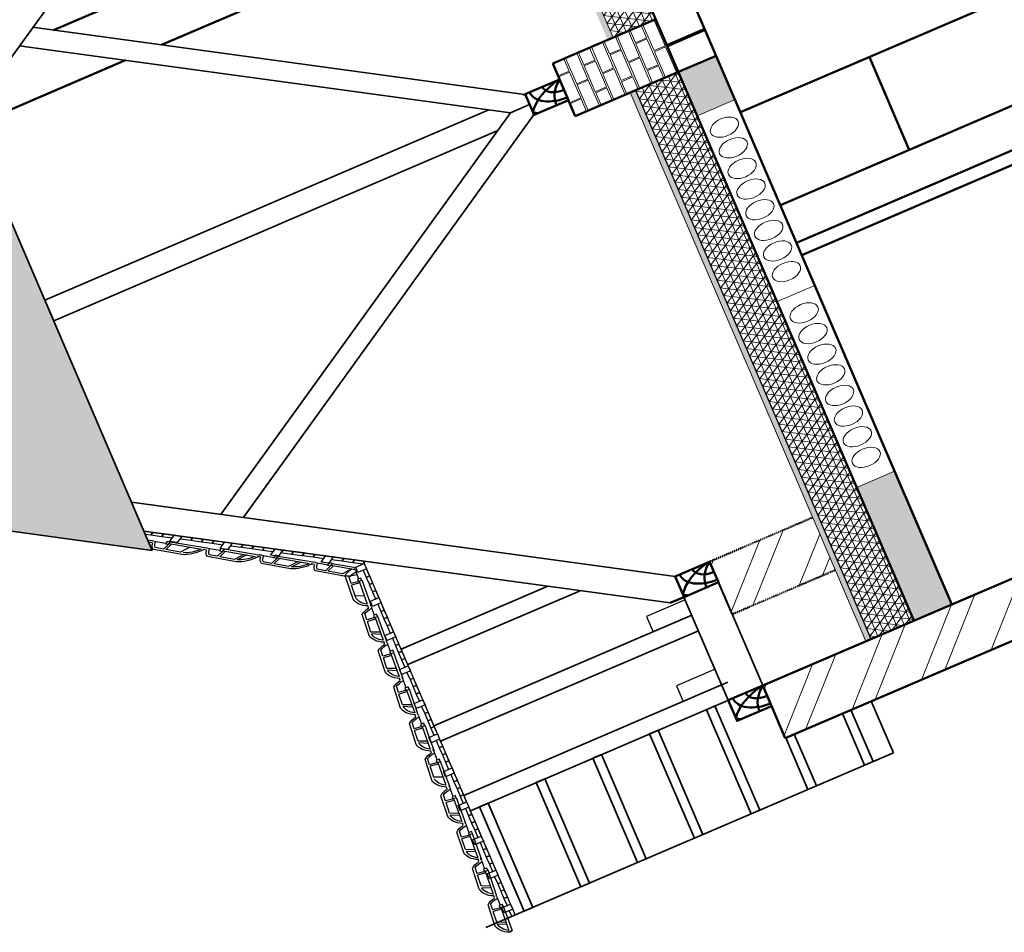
# Model space of a CAD drawing. Header units: millimetres. Extents: x -2096172177 to 2055029645, y -728784453 to 1899906214.
# Tile 4 of 109: x -228523425 to -225862570, y -698180854 to -695713261. Entities that reach past the tile are written whole.
import ezdxf

# ---------------------------------------------------------------- set-up
doc = ezdxf.new("R2010")
doc.units = ezdxf.units.MM
doc.linetypes.add('ACAD_ISO03W100', pattern=[30, 12, -18])
doc.linetypes.add('DASHDOT_axis', pattern=[24, 20, -1.5, 1, -1.5])
for name, color, linetype, lineweight in [('Кирпич', 10, 'Continuous', 20), ('Кобылки', 4, 'Continuous', 30), ('линии', 3, 'Continuous', 20), ('Наружные стены', 1, 'Continuous', 50), ('стропила', 5, 'Continuous', 35), ('Уровни пола', 240, 'Continuous', 50), ('черепица', 20, 'Continuous', 30), ('Штриховки', 212, 'Continuous', 25), ('эркер разрез', 240, 'Continuous', 35)]:
    doc.layers.add(name, color=color, linetype=linetype, lineweight=lineweight)

# ---------------------------------------------------------------- blocks, each defined once
blk = doc.blocks.new('Фасад (на основе 1 эт)')
at = {"layer": 'Наружные стены', "lineweight": 20}
h = blk.add_hatch(dxfattribs=at)
h.set_pattern_fill('AR-SAND', color=5, scale=0.5)
h.set_pattern_definition([(37.5, (1738189.194, 858432.59), (-0.8000156, 24.470662), [0, -19.304, 0, -21.59, 0, -20.6375]), (7.5, (1738189.194, 858432.59), (22.476164, 35.841255), [0, -10.414, 0, -17.399, 0, -6.6675]), (327.5, (1738173.573, 858432.59), (39.5496185, 0.0718592), [0, -6.35, 0, -22.86, 0, -29.845]), (317.5, (1738173.573, 858432.59), (38.177823, 11.146466), [0, -3.175, 0, -14.986, 0, -17.145])])
h.paths.add_polyline_path([(1812257.054, 959265.777), (1812257.054, 959235.777), (1817574.554, 959235.777), (1817574.554, 959265.777)])
h.paths.add_polyline_path([(1807629.554, 959265.777), (1807629.554, 959235.777), (1811747.047, 959235.777), (1811747.047, 959265.777)])
at = {"layer": 'Уровни пола', "lineweight": 20}
h = blk.add_hatch(dxfattribs=at)
h.set_pattern_fill('NET3', color=3, scale=20)
h.set_pattern_definition([(0, (1738789.194, 858432.59), (0, 63.5), []), (60, (1738789.194, 858432.59), (-54.992613, 31.75), []), (120, (1738789.194, 858432.59), (-54.992613, -31.75), [])])
h.paths.add_polyline_path([(1817574.554, 959235.777), (1812257.054, 959235.777), (1812257.054, 958985.777), (1817574.554, 958985.777)])
h.paths.add_polyline_path([(1811747.047, 959235.777), (1807629.554, 959235.777), (1807629.554, 958985.777), (1811747.044, 958985.777), (1811747.044, 959060.778), (1811747.044, 959145.778), (1811747.047, 959145.778)])
at = {"layer": 'Штриховки'}
h = blk.add_hatch(dxfattribs=at)
h.set_pattern_fill('TILE3', color=256, scale=4, pattern_type=2)
h.set_pattern_definition([(331.6993, (1306856.644, 685659.73), (400.00005757, -199.99943377), [29.5296, -2923.4334]), (323.9727, (1306876.644, 685668.73), (1400.0000374, -999.99716957), [27.203, -2693.0886]), (84.8572, (1306721.6435, 685619.7295), (1600.011055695, 17800.0000799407), [196.7922, -19884.0456]), (46.8476, (1306745.6435, 685629.7295), (2800.00097714, 2999.99994522), [21.9318, -4364.4114]), (90, (1306739.64, 685615.73), (-200, 1e-14), [4, -196]), (59.0362, (1306739.644, 685619.73), (200.0003757, 400.0001299), [11.662, -1154.529]), (63.4349, (1306721.64, 685619.73), (0.00026, 199.999913), [15.6524, -431.5614]), (49.899, (1306728.6435, 685633.7295), (1000.00343812, 1200.00001941), [24.8394, -4943.0642]), (0, (1306721.64, 685619.73), (0, 200), [18, -182]), (16.2602, (1306786.6435, 685659.7295), (3400.00008218, 999.9997206), [25, -4974.9998]), (20.556, (1306766.644, 685668.73), (999.9999944, 399.9990588), [34.176, -1674.6242]), (7.4314, (1306798.6435, 685680.7295), (2999.99995095, 399.9995566), [23.1948, -4615.7704]), (36.0273, (1306744.644, 685652.73), (799.99998864, 599.9985412), [27.203, -2693.0886]), (28.3007, (1306760.644, 685645.73), (2199.9998857, 1199.99727138), [29.5296, -2923.4334]), (352.5686, (1306821.6435, 685683.7295), (1599.99993232, -199.99977732), [23.1948, -4615.7704]), (339.444, (1306844.644, 685680.73), (599.9999651, -199.9994856), [34.176, -1674.6242]), (343.7398, (1306832.6435, 685666.7295), (1400.00003287, -399.99988495), [25, -4974.9998]), (0, (1306810.64, 685666.73), (0, 200), [22, -178]), (275.1429, (1306904.0035, 685815.7295), (200.00529586, -2200.0000152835), [196.7922, -19884.0486]), (0, (1306903.64, 685619.73), (0, 200), [18, -182]), (310.101, (1306898.6435, 685652.7295), (2200.00711284, -2600.00006477), [24.8394, -4943.0642]), (296.5651, (1306914.64, 685633.73), (200.000172, -200.0001), [15.6524, -431.5614]), (300.9638, (1306897.644, 685629.73), (400.0007025, -599.9999475), [11.662, -1154.529]), (90, (1306903.64, 685615.73), (-200, 1e-14), [4, -196]), (313.1524, (1306882.6435, 685645.7295), (200.00011609, -200.00007178), [21.9318, -4364.4114])])
h.paths.add_polyline_path([(1811996.946, 964909.975), (1809667.088, 962580.117), (1814326.804, 962580.117)])
at = {"layer": 'Штриховки', "lineweight": 20}
h = blk.add_hatch(dxfattribs=at)
h.set_pattern_fill('ANSI32', color=5)
h.set_pattern_definition([(45, (1306721.64, 685615.73), (-336.7596, 336.7596), []), (45, (1306946.15, 685615.73), (-336.7596, 336.7596), [])])
h.paths.add_polyline_path([(1804374.554, 955840.777), (1803864.554, 955840.777), (1803864.554, 952765.777), (1804374.554, 952765.777), (1804374.554, 952765.777)])
h.paths.add_polyline_path([(1807629.554, 959865.777), (1807429.554, 959865.777), (1807290.03, 959865.777), (1807119.554, 959695.433), (1807119.554, 952765.777), (1807629.554, 952765.777), (1807629.554, 952765.777)])
h.paths.add_polyline_path([(1818084.554, 956675.777), (1817574.554, 956675.777), (1817574.554, 955235.777), (1818084.554, 955235.777)])
h.paths.add_polyline_path([(1816884.554, 959865.777), (1816374.554, 959865.777), (1816374.554, 959265.777), (1816884.554, 959265.777)])
h = blk.add_hatch(dxfattribs=at)
h.set_pattern_fill('ANSI32', color=5)
h.set_pattern_definition([(45, (1747606.9, 861959.47), (-336.7596, 336.7596), []), (45, (1747831.4, 861959.47), (-336.7596, 336.7596), [])])
h.paths.add_polyline_path([(1818084.554, 959865.777), (1817574.554, 959865.777), (1817574.554, 958385.777), (1817694.554, 958385.777), (1817694.554, 958165.777), (1817963.897, 958165.777), (1817963.897, 958240.777), (1818084.554, 958240.777)])
at = {"layer": 'Штриховки', "lineweight": 20, "ltscale": 10}
h = blk.add_hatch(dxfattribs=at)
h.set_pattern_fill('ANSI36', color=5)
h.set_pattern_definition([(45, (1734763.6935, 861582.5904), (1.68379802, 6.17392608), [7.9375, -1.5875, 0, -1.5875])])
h.paths.add_polyline_path([(1812257.054, 958985.777), (1812257.054, 958765.777), (1812682.554, 958765.777), (1812682.554, 958985.777)])
h = blk.add_hatch(dxfattribs=at)
h.set_pattern_fill('ANSI36', color=5)
h.set_pattern_definition([(45, (1738789.1935, 861582.5904), (1.68379802, 6.17392608), [7.9375, -1.5875, 0, -1.5875])])
h.paths.add_polyline_path([(1816282.554, 958985.777), (1816282.554, 958765.777), (1817574.554, 958765.777), (1817574.554, 958985.777)])
at = {"linetype": 'DASHDOT_axis', "lineweight": 15}
blk.add_line((1817574.554, 959217.203), (1817574.554, 950217.203), dxfattribs=at)
at = {"layer": 'Кирпич'}
for points in [[(1811747.054, 959585.777), (1811867.054, 959585.777), (1811867.054, 959520.777), (1811747.054, 959520.777)], [(1811877.054, 959585.777), (1812127.054, 959585.777), (1812127.054, 959520.777), (1811877.054, 959520.777)], [(1812137.054, 959585.778), (1812257.054, 959585.778), (1812257.054, 959520.778), (1812137.054, 959520.778)], [(1811747.054, 959510.779), (1811997.054, 959510.779), (1811997.054, 959445.779), (1811747.054, 959445.779)], [(1812007.054, 959510.777), (1812257.054, 959510.777), (1812257.054, 959445.777), (1812007.054, 959445.777)], [(1811747.051, 959435.777), (1811867.051, 959435.777), (1811867.051, 959370.777), (1811747.051, 959370.777)], [(1811877.051, 959435.777), (1812127.051, 959435.777), (1812127.051, 959370.777), (1811877.051, 959370.777)], [(1812137.051, 959435.778), (1812257.051, 959435.778), (1812257.051, 959370.778), (1812137.051, 959370.778)], [(1811747.051, 959360.779), (1811997.051, 959360.779), (1811997.051, 959295.779), (1811747.051, 959295.779)], [(1812007.051, 959360.777), (1812257.051, 959360.777), (1812257.051, 959295.777), (1812007.051, 959295.777)], [(1811747.047, 959285.777), (1811867.047, 959285.777), (1811867.047, 959220.777), (1811747.047, 959220.777)], [(1811877.047, 959285.777), (1812127.047, 959285.777), (1812127.047, 959220.777), (1811877.047, 959220.777)], [(1812137.047, 959285.778), (1812257.047, 959285.778), (1812257.047, 959220.778), (1812137.047, 959220.778)], [(1811747.047, 959210.778), (1811997.047, 959210.778), (1811997.047, 959145.778), (1811747.047, 959145.778)], [(1812007.047, 959210.777), (1812257.047, 959210.777), (1812257.047, 959145.777), (1812007.047, 959145.777)], [(1811747.044, 959135.776), (1811867.044, 959135.776), (1811867.044, 959070.776), (1811747.044, 959070.776)], [(1811877.044, 959135.776), (1812127.044, 959135.776), (1812127.044, 959070.776), (1811877.044, 959070.776)], [(1812137.044, 959135.777), (1812257.044, 959135.777), (1812257.044, 959070.777), (1812137.044, 959070.777)], [(1811747.044, 959060.778), (1811997.044, 959060.778), (1811997.044, 958995.778), (1811747.044, 958995.778)], [(1812007.044, 959060.776), (1812257.044, 959060.776), (1812257.044, 958995.776), (1812007.044, 958995.776)]]:
    blk.add_lwpolyline(points, close=True, dxfattribs=at)
at = {"layer": 'Кобылки'}
for points in [[(1816600.946, 960290.459), (1816750.946, 960290.459), (1816750.946, 960065.777), (1816600.946, 960065.777)], [(1817274.554, 960290.459), (1817424.554, 960290.459), (1817424.554, 960065.777), (1817274.554, 960065.777)]]:
    blk.add_lwpolyline(points, close=True, dxfattribs=at)
at = {"layer": 'Наружные стены', "linetype": 'ACAD_ISO03W100', "ltscale": 0.1}
blk.add_line((1816884.554, 959865.777), (1816374.554, 959865.777), dxfattribs=at)
at = {"layer": 'Наружные стены'}
for p, q in [((1817574.554, 952015.777), (1817574.554, 959865.777)), ((1818084.554, 959865.777), (1817574.554, 959865.777)), ((1818084.554, 952015.777), (1818084.554, 959865.777))]:
    blk.add_line(p, q, dxfattribs=at)
at = {"layer": 'Наружные стены', "color": 1, "lineweight": 15}
for p, q in [((1812682.554, 958765.777), (1812682.554, 958985.777)), ((1814482.554, 958765.777), (1814482.554, 958985.777)), ((1816282.554, 958765.777), (1816282.554, 958985.777))]:
    blk.add_line(p, q, dxfattribs=at)
at = {"layer": 'стропила', "ltscale": 100}
for p, q in [((1814326.804, 962580.117), (1812188.644, 964718.277)), ((1807629.554, 960065.777), (1810143.893, 962580.117)), ((1809667.088, 962580.117), (1814326.804, 962580.117)), ((1816374.554, 960065.777), (1813860.215, 962580.117)), ((1816574.554, 960145.777), (1814140.215, 962580.117)), ((1812002.041, 959897.225), (1809729.128, 962170.139)), ((1812002.041, 959897.225), (1814274.955, 962170.139)), ((1811900.734, 959789.244), (1809624.483, 962065.494)), ((1812103.349, 959789.244), (1814379.6, 962065.494))]:
    blk.add_line(p, q, dxfattribs=at)
at = {"layer": 'стропила'}
for p, q in [((1818584.554, 959365.777), (1818584.554, 961736.908)), ((1818706.295, 961629.613), (1818700.265, 961613.703)), ((1816008.195, 961565.403), (1816008.195, 960712.136)), ((1816158.195, 961565.403), (1816158.195, 960562.136)), ((1816750.946, 961565.777), (1816750.946, 960065.777)), ((1816900.946, 961565.777), (1816900.946, 960065.777)), ((1817424.554, 961565.777), (1817424.554, 960030.744)), ((1817574.554, 961565.777), (1817574.554, 959865.777)), ((1818084.554, 959865.777), (1818084.554, 959365.777)), ((1818084.554, 959365.777), (1818584.554, 959365.777))]:
    blk.add_line(p, q, dxfattribs=at)
at = {"layer": 'Уровни пола'}
for p, q in [((1810221.606, 961677.661), (1810221.606, 962580.117)), ((1809721.606, 959265.777), (1809721.606, 961968.371)), ((1810221.606, 959265.777), (1810221.606, 961468.371)), ((1816574.554, 960060.629), (1816574.554, 960145.777)), ((1816574.554, 960060.629), (1816574.554, 960145.777)), ((1811747.054, 958985.777), (1811747.054, 959585.777)), ((1811747.054, 959585.777), (1812257.054, 959585.777)), ((1812257.054, 958985.777), (1812257.054, 959585.777)), ((1807629.554, 958985.777), (1817574.554, 958985.777)), ((1811997.054, 958765.777), (1811997.054, 958985.777)), ((1812007.054, 958765.777), (1812007.054, 958985.777)), ((1812257.054, 958765.777), (1812257.054, 958985.777)), ((1807629.554, 958765.777), (1817574.554, 958765.777)), ((1812804.253, 955915.777), (1812804.253, 958765.777)), ((1813704.253, 955915.777), (1813704.253, 958765.777)), ((1814069.557, 955905.777), (1814069.557, 958765.789)), ((1814189.557, 955905.777), (1814189.557, 958765.789)), ((1812805.278, 958015.777), (1813705.278, 958015.777))]:
    blk.add_line(p, q, dxfattribs=at)
at = {"layer": 'Уровни пола', "linetype": 'ACAD_ISO03W100', "ltscale": 0.1}
for p, q in [((1816374.554, 959265.777), (1816374.554, 959865.777)), ((1816884.554, 959265.777), (1816884.554, 959865.777))]:
    blk.add_line(p, q, dxfattribs=at)
at = {"layer": 'Уровни пола', "lineweight": 25}
for points in [[(1814167.949, 962580.521), (1814194.825, 962553.644), (1814180.683, 962539.502), (1814139.665, 962580.521)], [(1818584.554, 961565.777), (1818528.595, 961565.777), (1818528.595, 961585.777), (1818584.554, 961585.777)]]:
    blk.add_lwpolyline(points, dxfattribs=at)
for points in [[(1814230.318, 962489.738), (1814180.821, 962539.236), (1814194.963, 962553.378), (1814244.46, 962503.88)], [(1814279.816, 962440.241), (1814230.318, 962489.738), (1814244.46, 962503.88), (1814293.958, 962454.383)], [(1814315.308, 962405.023), (1814350.664, 962440.378), (1814315.308, 962475.734), (1814279.953, 962440.378)], [(1814364.806, 962355.526), (1814315.308, 962405.023), (1814329.451, 962419.165), (1814378.948, 962369.668)], [(1814414.166, 962305.89), (1814364.668, 962355.388), (1814378.811, 962369.53), (1814428.308, 962320.033)], [(1814463.801, 962256.531), (1814414.303, 962306.028), (1814428.446, 962320.17), (1814477.943, 962270.673)], [(1814513.298, 962207.033), (1814463.801, 962256.531), (1814477.943, 962270.673), (1814527.441, 962221.175)], [(1814548.654, 962171.678), (1814584.009, 962207.033), (1814548.654, 962242.388), (1814513.298, 962207.033)], [(1814598.151, 962122.18), (1814548.654, 962171.678), (1814562.796, 962185.82), (1814612.293, 962136.322)], [(1814647.511, 962072.545), (1814598.014, 962122.043), (1814612.156, 962136.185), (1814661.653, 962086.687)], [(1814697.146, 962023.185), (1814647.649, 962072.683), (1814661.791, 962086.825), (1814711.288, 962037.327)], [(1814746.644, 961973.688), (1814697.146, 962023.185), (1814711.288, 962037.327), (1814760.786, 961987.83)], [(1814781.861, 961938.195), (1814817.217, 961973.55), (1814781.861, 962008.906), (1814746.506, 961973.55)], [(1814831.359, 961888.697), (1814781.861, 961938.195), (1814796.004, 961952.337), (1814845.501, 961902.84)], [(1814880.719, 961839.062), (1814831.221, 961888.56), (1814845.363, 961902.702), (1814894.861, 961853.205)], [(1814930.354, 961789.703), (1814880.856, 961839.2), (1814894.998, 961853.342), (1814944.496, 961803.845)], [(1814979.851, 961740.205), (1814930.354, 961789.703), (1814944.496, 961803.845), (1814993.993, 961754.347)], [(1815015.207, 961704.85), (1815050.562, 961740.205), (1815015.207, 961775.56), (1814979.851, 961740.205)], [(1815064.704, 961655.352), (1815015.207, 961704.85), (1815029.349, 961718.992), (1815078.846, 961669.494)], [(1815114.064, 961605.717), (1815064.566, 961655.215), (1815078.709, 961669.357), (1815128.206, 961619.859)], [(1815163.699, 961556.357), (1815114.202, 961605.855), (1815128.344, 961619.997), (1815177.841, 961570.499)], [(1815228.595, 961565.777), (1815228.595, 961615.777), (1815178.595, 961615.777), (1815178.595, 961565.777)], [(1815558.595, 961565.777), (1815558.595, 961615.777), (1815508.595, 961615.777), (1815508.595, 961565.777)], [(1815888.595, 961565.777), (1815888.595, 961615.777), (1815838.595, 961615.777), (1815838.595, 961565.777)], [(1816218.595, 961565.777), (1816218.595, 961615.777), (1816168.595, 961615.777), (1816168.595, 961565.777)], [(1816548.595, 961565.777), (1816548.595, 961615.777), (1816498.595, 961615.777), (1816498.595, 961565.777)], [(1816878.595, 961565.777), (1816878.595, 961615.777), (1816828.595, 961615.777), (1816828.595, 961565.777)], [(1817208.595, 961565.777), (1817208.595, 961615.777), (1817158.595, 961615.777), (1817158.595, 961565.777)], [(1817538.595, 961565.777), (1817538.595, 961615.777), (1817488.595, 961615.777), (1817488.595, 961565.777)], [(1817868.595, 961565.777), (1817868.595, 961615.777), (1817818.595, 961615.777), (1817818.595, 961565.777)], [(1818198.595, 961565.777), (1818198.595, 961615.777), (1818148.595, 961615.777), (1818148.595, 961565.777)], [(1818528.595, 961565.777), (1818528.595, 961615.777), (1818478.595, 961615.777), (1818478.595, 961565.777)], [(1815298.595, 961565.777), (1815228.595, 961565.777), (1815228.595, 961585.777), (1815298.595, 961585.777)], [(1815368.595, 961565.583), (1815298.595, 961565.583), (1815298.595, 961585.583), (1815368.595, 961585.583)], [(1815438.595, 961565.777), (1815368.595, 961565.777), (1815368.595, 961585.777), (1815438.595, 961585.777)], [(1815508.595, 961565.777), (1815438.595, 961565.777), (1815438.595, 961585.777), (1815508.595, 961585.777)], [(1815628.595, 961565.777), (1815558.595, 961565.777), (1815558.595, 961585.777), (1815628.595, 961585.777)], [(1815698.595, 961565.583), (1815628.595, 961565.583), (1815628.595, 961585.583), (1815698.595, 961585.583)], [(1815768.595, 961565.777), (1815698.595, 961565.777), (1815698.595, 961585.777), (1815768.595, 961585.777)], [(1815838.595, 961565.777), (1815768.595, 961565.777), (1815768.595, 961585.777), (1815838.595, 961585.777)], [(1815958.595, 961565.777), (1815888.595, 961565.777), (1815888.595, 961585.777), (1815958.595, 961585.777)], [(1816028.595, 961565.583), (1815958.595, 961565.583), (1815958.595, 961585.583), (1816028.595, 961585.583)], [(1816098.595, 961565.777), (1816028.595, 961565.777), (1816028.595, 961585.777), (1816098.595, 961585.777)], [(1816168.595, 961565.777), (1816098.595, 961565.777), (1816098.595, 961585.777), (1816168.595, 961585.777)], [(1816288.595, 961565.777), (1816218.595, 961565.777), (1816218.595, 961585.777), (1816288.595, 961585.777)], [(1816358.595, 961565.583), (1816288.595, 961565.583), (1816288.595, 961585.583), (1816358.595, 961585.583)], [(1816428.595, 961565.777), (1816358.595, 961565.777), (1816358.595, 961585.777), (1816428.595, 961585.777)], [(1816498.595, 961565.777), (1816428.595, 961565.777), (1816428.595, 961585.777), (1816498.595, 961585.777)], [(1816618.595, 961565.777), (1816548.595, 961565.777), (1816548.595, 961585.777), (1816618.595, 961585.777)], [(1816688.595, 961565.583), (1816618.595, 961565.583), (1816618.595, 961585.583), (1816688.595, 961585.583)], [(1816758.595, 961565.777), (1816688.595, 961565.777), (1816688.595, 961585.777), (1816758.595, 961585.777)], [(1816828.595, 961565.777), (1816758.595, 961565.777), (1816758.595, 961585.777), (1816828.595, 961585.777)], [(1816948.595, 961565.777), (1816878.595, 961565.777), (1816878.595, 961585.777), (1816948.595, 961585.777)], [(1817018.595, 961565.583), (1816948.595, 961565.583), (1816948.595, 961585.583), (1817018.595, 961585.583)], [(1817088.595, 961565.777), (1817018.595, 961565.777), (1817018.595, 961585.777), (1817088.595, 961585.777)], [(1817158.595, 961565.777), (1817088.595, 961565.777), (1817088.595, 961585.777), (1817158.595, 961585.777)], [(1817278.595, 961565.777), (1817208.595, 961565.777), (1817208.595, 961585.777), (1817278.595, 961585.777)], [(1817348.595, 961565.583), (1817278.595, 961565.583), (1817278.595, 961585.583), (1817348.595, 961585.583)], [(1817418.595, 961565.777), (1817348.595, 961565.777), (1817348.595, 961585.777), (1817418.595, 961585.777)], [(1817488.595, 961565.777), (1817418.595, 961565.777), (1817418.595, 961585.777), (1817488.595, 961585.777)], [(1817608.595, 961565.777), (1817538.595, 961565.777), (1817538.595, 961585.777), (1817608.595, 961585.777)], [(1817678.595, 961565.583), (1817608.595, 961565.583), (1817608.595, 961585.583), (1817678.595, 961585.583)], [(1817748.595, 961565.777), (1817678.595, 961565.777), (1817678.595, 961585.777), (1817748.595, 961585.777)], [(1817818.595, 961565.777), (1817748.595, 961565.777), (1817748.595, 961585.777), (1817818.595, 961585.777)], [(1817938.595, 961565.777), (1817868.595, 961565.777), (1817868.595, 961585.777), (1817938.595, 961585.777)], [(1818008.595, 961565.583), (1817938.595, 961565.583), (1817938.595, 961585.583), (1818008.595, 961585.583)], [(1818078.595, 961565.777), (1818008.595, 961565.777), (1818008.595, 961585.777), (1818078.595, 961585.777)], [(1818148.595, 961565.777), (1818078.595, 961565.777), (1818078.595, 961585.777), (1818148.595, 961585.777)], [(1818268.595, 961565.777), (1818198.595, 961565.777), (1818198.595, 961585.777), (1818268.595, 961585.777)], [(1818338.595, 961565.583), (1818268.595, 961565.583), (1818268.595, 961585.583), (1818338.595, 961585.583)], [(1818408.595, 961565.777), (1818338.595, 961565.777), (1818338.595, 961585.777), (1818408.595, 961585.777)], [(1818478.595, 961565.777), (1818408.595, 961565.777), (1818408.595, 961585.777), (1818478.595, 961585.777)]]:
    blk.add_lwpolyline(points, close=True, dxfattribs=at)
at = {"layer": 'Уровни пола'}
for points in [[(1816374.554, 960065.777), (1816574.554, 960065.777), (1816574.554, 959865.777), (1816374.554, 959865.777)], [(1817574.554, 960065.777), (1817774.554, 960065.777), (1817774.554, 959865.777), (1817574.554, 959865.777)], [(1811902.054, 959785.777), (1812102.054, 959785.777), (1812102.054, 959585.777), (1811902.054, 959585.777)]]:
    blk.add_lwpolyline(points, close=True, dxfattribs=at)
for centre, radius, start, end in [((1816669.715, 959783.925), 307.22, 113.446924, 163.893006), ((1816374.554, 959866.227), 173.065, 359.851001, 90), ((1816374.554, 959865.777), 266.923, 41.471931, 48.528069), ((1817869.715, 959783.925), 307.22, 113.446924, 163.893006), ((1817574.554, 959866.227), 173.065, 359.851001, 90), ((1817574.554, 959865.777), 266.923, 41.471931, 48.528069), ((1816374.554, 959865.777), 99.82, 0, 90), ((1816564.967, 959637.77), 297.06, 88.150611, 129.8659), ((1817574.554, 959865.777), 99.82, 0, 90), ((1817764.967, 959637.77), 297.06, 88.150611, 129.8659), ((1812197.215, 959503.925), 307.22, 113.446924, 163.893006), ((1811902.054, 959586.227), 173.065, 359.851001, 90), ((1811902.054, 959585.777), 266.923, 41.471931, 48.528069), ((1811902.054, 959585.777), 99.82, 0, 90), ((1812092.467, 959357.77), 297.06, 88.150611, 129.8659)]:
    blk.add_arc(centre, radius, start, end, dxfattribs=at)
at = {"layer": 'черепица', "lineweight": 25}
for p, q in [((1814224.425, 962580.117), (1814250.317, 962555.965)), ((1814255.324, 962552.368), (1814241.21, 962565.468)), ((1814255.324, 962552.368), (1814314.631, 962497.49)), ((1814266.66, 962562.191), (1814255.65, 962572.41)), ((1814355.246, 962521.621), (1814312.51, 962559.963)), ((1814466.632, 962441.448), (1814322.362, 962571.274)), ((1814331.314, 962482.053), (1814355.246, 962521.621)), ((1814342.383, 962471.81), (1814366.438, 962511.58)), ((1814441.248, 962444.462), (1814366.438, 962511.58)), ((1814374.283, 962524.551), (1814374.397, 962524.74)), ((1814318.544, 962473.779), (1814498.376, 962306.035)), ((1814330.261, 962483.027), (1814488.188, 962336.895)), ((1814433.092, 962387.876), (1814441.282, 962444.699)), ((1814503.384, 962302.438), (1814489.27, 962315.538)), ((1814514.72, 962312.261), (1814501.601, 962324.437)), ((1814503.384, 962302.438), (1814562.691, 962247.56)), ((1814603.306, 962271.691), (1814560.569, 962310.033)), ((1814714.692, 962191.517), (1814570.422, 962321.344)), ((1814578.321, 962233.097), (1814736.248, 962086.965)), ((1814579.374, 962232.123), (1814603.306, 962271.691)), ((1814590.443, 962221.88), (1814614.497, 962261.65)), ((1814689.307, 962194.532), (1814614.497, 962261.65)), ((1814622.343, 962274.621), (1814622.457, 962274.81)), ((1814566.604, 962223.849), (1814746.436, 962056.105)), ((1814681.152, 962137.946), (1814689.342, 962194.769)), ((1814696.154, 962124.065), (1814701.917, 962183.219)), ((1814756.167, 962066.601), (1814745.158, 962076.819)), ((1814762.811, 962061.293), (1814748.697, 962074.393)), ((1814751.475, 962051.47), (1814737.361, 962064.57)), ((1814751.475, 962051.47), (1814810.783, 961996.592)), ((1814851.398, 962020.723), (1814808.661, 962059.065)), ((1814962.783, 961940.549), (1814818.513, 962070.376)), ((1814870.434, 962023.653), (1814870.549, 962023.842)), ((1814814.695, 961972.881), (1814994.528, 961805.137)), ((1814826.413, 961982.129), (1814984.339, 961835.997)), ((1814827.466, 961981.155), (1814851.398, 962020.723)), ((1814838.535, 961970.912), (1814862.589, 962010.682)), ((1814937.399, 961943.564), (1814862.589, 962010.682)), ((1814929.244, 961886.978), (1814937.433, 961943.801)), ((1814944.245, 961873.097), (1814950.009, 961932.251)), ((1814951.782, 961950.449), (1814951.815, 961950.781)), ((1815000.667, 961802.279), (1814986.553, 961815.378)), ((1815008.831, 961813.937), (1814994.717, 961827.037)), ((1815012.003, 961812.102), (1814997.889, 961825.202)), ((1815211.975, 961691.358), (1815067.705, 961821.185)), ((1815000.667, 961802.279), (1815059.974, 961747.4)), ((1815100.589, 961771.532), (1815057.852, 961809.874)), ((1815076.657, 961731.964), (1815100.589, 961771.532)), ((1815087.726, 961721.721), (1815111.781, 961761.491)), ((1815186.59, 961694.373), (1815111.781, 961761.491)), ((1815119.626, 961774.462), (1815119.74, 961774.651)), ((1815063.887, 961723.69), (1815181.647, 961615.777)), ((1815075.604, 961732.938), (1815202.221, 961615.777)), ((1815178.435, 961637.787), (1815186.625, 961694.61)), ((1815200.973, 961701.258), (1815201.006, 961701.59)), ((1815430.908, 961695.249), (1815210.822, 961685.036)), ((1815295.455, 961673.178), (1815238.124, 961670.071)), ((1815306.512, 961628.277), (1815295.455, 961673.178)), ((1815306.845, 961688.711), (1815306.792, 961688.926)), ((1815410.827, 961679.431), (1815310.469, 961673.992)), ((1815321.582, 961628.862), (1815310.469, 961673.992)), ((1815445.073, 961633.652), (1815410.684, 961679.623)), ((1815783.04, 961693.926), (1815589.225, 961683.713)), ((1815647.588, 961671.856), (1815590.256, 961668.749)), ((1815658.644, 961626.954), (1815647.588, 961671.856)), ((1815658.977, 961687.389), (1815658.924, 961687.603)), ((1815762.959, 961678.109), (1815662.601, 961672.669)), ((1815673.714, 961627.539), (1815662.601, 961672.669)), ((1815797.205, 961632.329), (1815762.816, 961678.3)), ((1815817.628, 961633.122), (1815779.875, 961679.025)), ((1816135.929, 961691.892), (1815942.113, 961681.679)), ((1816000.476, 961669.822), (1815943.145, 961666.715)), ((1816011.532, 961624.921), (1816000.476, 961669.822)), ((1816011.865, 961685.355), (1816011.812, 961685.569)), ((1816115.848, 961676.075), (1816015.49, 961670.636)), ((1816026.602, 961625.505), (1816015.49, 961670.636)), ((1816150.093, 961630.296), (1816115.704, 961676.267)), ((1816121.15, 961691.114), (1816120.938, 961691.371)), ((1816170.517, 961631.088), (1816132.764, 961676.992)), ((1816488.338, 961691.892), (1816294.523, 961681.679)), ((1816352.886, 961669.822), (1816295.554, 961666.715)), ((1816363.942, 961624.921), (1816352.886, 961669.822)), ((1816364.275, 961685.355), (1816364.222, 961685.569)), ((1816468.257, 961676.075), (1816367.899, 961670.636)), ((1816379.012, 961625.505), (1816367.899, 961670.636)), ((1816502.503, 961630.296), (1816468.114, 961676.267)), ((1816473.559, 961691.114), (1816473.347, 961691.371)), ((1816522.926, 961631.088), (1816485.174, 961676.992)), ((1816840.447, 961691.892), (1816646.632, 961681.679)), ((1816704.995, 961669.822), (1816647.663, 961666.715)), ((1816716.051, 961624.921), (1816704.995, 961669.822)), ((1816716.384, 961685.355), (1816716.331, 961685.569)), ((1816820.366, 961676.075), (1816720.008, 961670.636)), ((1816731.121, 961625.505), (1816720.008, 961670.636)), ((1816854.612, 961630.296), (1816820.223, 961676.267)), ((1816825.668, 961691.114), (1816825.456, 961691.371)), ((1816875.035, 961631.088), (1816837.282, 961676.992)), ((1817189.317, 961690.948), (1816995.501, 961680.734)), ((1817053.864, 961668.877), (1816996.533, 961665.77)), ((1817064.92, 961623.976), (1817053.864, 961668.877)), ((1817065.253, 961684.41), (1817065.2, 961684.624)), ((1817169.236, 961675.13), (1817068.878, 961669.691)), ((1817079.99, 961624.56), (1817068.878, 961669.691)), ((1817203.481, 961629.351), (1817169.092, 961675.322)), ((1817541.449, 961689.625), (1817347.633, 961679.412)), ((1817405.996, 961667.555), (1817348.665, 961664.447)), ((1817417.052, 961622.653), (1817405.996, 961667.555)), ((1817417.385, 961683.087), (1817417.332, 961683.302)), ((1817521.368, 961673.807), (1817421.01, 961668.368)), ((1817432.122, 961623.238), (1817421.01, 961668.368)), ((1817555.613, 961628.028), (1817521.224, 961673.999)), ((1817576.037, 961628.82), (1817538.284, 961674.724)), ((1817894.337, 961687.591), (1817700.522, 961677.378)), ((1817758.885, 961665.521), (1817701.553, 961662.414)), ((1817769.941, 961620.619), (1817758.885, 961665.521)), ((1817770.274, 961681.054), (1817770.221, 961681.268)), ((1817874.256, 961671.774), (1817773.898, 961666.334)), ((1817785.011, 961621.204), (1817773.898, 961666.334)), ((1817908.502, 961625.994), (1817874.113, 961671.965)), ((1817879.558, 961686.812), (1817879.346, 961687.07)), ((1817928.925, 961626.787), (1817891.172, 961672.69)), ((1818246.747, 961687.591), (1818052.931, 961677.378)), ((1818111.294, 961665.521), (1818053.963, 961662.414)), ((1818122.35, 961620.619), (1818111.294, 961665.521)), ((1818122.683, 961681.054), (1818122.631, 961681.268)), ((1818226.666, 961671.774), (1818126.308, 961666.334)), ((1818137.42, 961621.204), (1818126.308, 961666.334)), ((1818260.911, 961625.994), (1818226.522, 961671.965)), ((1818231.968, 961686.812), (1818231.756, 961687.07)), ((1818281.335, 961626.787), (1818243.582, 961672.69)), ((1818598.856, 961687.591), (1818405.04, 961677.378)), ((1818463.403, 961665.521), (1818406.072, 961662.414)), ((1818474.459, 961620.619), (1818463.403, 961665.521)), ((1818474.792, 961681.054), (1818474.739, 961681.268)), ((1818578.775, 961671.774), (1818478.417, 961666.334)), ((1818489.529, 961621.204), (1818478.417, 961666.334)), ((1818613.02, 961625.994), (1818578.631, 961671.965)), ((1818584.077, 961686.812), (1818583.865, 961687.07)), ((1818633.444, 961626.787), (1818595.691, 961672.69)), ((1815203.058, 961624.264), (1815183.815, 961623.547)), ((1815203.058, 961624.264), (1815283.8, 961627.396)), ((1815303.332, 961613.397), (1815549.106, 961621.944)), ((1815305.078, 961628.221), (1815520.08, 961636.561)), ((1815555.19, 961622.941), (1815535.947, 961622.224)), ((1815556.26, 961637.903), (1815538.374, 961637.237)), ((1815555.19, 961622.941), (1815635.932, 961626.073)), ((1815655.464, 961612.074), (1815901.238, 961620.622)), ((1815657.21, 961626.899), (1815872.212, 961635.239)), ((1815900.697, 961634.925), (1815885.687, 961634.365)), ((1815908.079, 961620.908), (1815888.836, 961620.19)), ((1815909.148, 961635.869), (1815889.905, 961635.152)), ((1815908.079, 961620.908), (1815988.82, 961624.04)), ((1816008.353, 961610.04), (1816254.127, 961618.588)), ((1816010.099, 961624.865), (1816225.101, 961633.205)), ((1816258.018, 961634.925), (1816238.775, 961634.207)), ((1816260.488, 961620.908), (1816241.245, 961620.19)), ((1816261.558, 961635.869), (1816242.315, 961635.152)), ((1816260.488, 961620.908), (1816341.23, 961624.04)), ((1816360.762, 961610.04), (1816593.354, 961620.19)), ((1816362.508, 961624.865), (1816577.51, 961633.205)), ((1816612.597, 961620.908), (1816593.354, 961620.19)), ((1816613.667, 961635.869), (1816594.424, 961635.152)), ((1816610.428, 961634.925), (1816595.417, 961634.365)), ((1816612.597, 961620.908), (1816693.339, 961624.04)), ((1816712.871, 961610.04), (1816958.645, 961618.588)), ((1816714.617, 961624.865), (1816929.619, 961633.205)), ((1816961.467, 961619.963), (1816942.224, 961619.246)), ((1816962.536, 961634.925), (1816947.526, 961634.365)), ((1816961.467, 961619.963), (1817042.208, 961623.095)), ((1817061.741, 961609.096), (1817307.514, 961617.643)), ((1817063.487, 961623.92), (1817278.489, 961632.26)), ((1817313.599, 961618.64), (1817294.356, 961617.923)), ((1817314.669, 961633.602), (1817296.783, 961632.935)), ((1817313.599, 961618.64), (1817394.34, 961621.772)), ((1817413.873, 961607.773), (1817659.647, 961616.321)), ((1817415.619, 961622.598), (1817630.621, 961630.938)), ((1817659.106, 961630.623), (1817644.095, 961630.064)), ((1817666.487, 961616.606), (1817647.244, 961615.889)), ((1817667.557, 961631.568), (1817648.314, 961630.851)), ((1817666.487, 961616.606), (1817747.229, 961619.738)), ((1817766.761, 961605.739), (1818012.535, 961614.287)), ((1817768.507, 961620.564), (1817983.509, 961628.904)), ((1818016.426, 961630.623), (1817997.183, 961629.906)), ((1818018.897, 961616.606), (1817999.654, 961615.889)), ((1818019.967, 961631.568), (1818000.724, 961630.851)), ((1818018.897, 961616.606), (1818099.638, 961619.738)), ((1818119.171, 961605.739), (1818351.763, 961615.889)), ((1818120.917, 961620.564), (1818335.919, 961628.904)), ((1818371.006, 961616.606), (1818351.763, 961615.889)), ((1818372.076, 961631.568), (1818352.833, 961630.851)), ((1818368.836, 961630.623), (1818353.826, 961630.064)), ((1818371.006, 961616.606), (1818451.747, 961619.738)), ((1818471.28, 961605.739), (1818700.265, 961613.703)), ((1818473.026, 961620.564), (1818688.028, 961628.904))]:
    blk.add_line(p, q, dxfattribs=at)
at = {"layer": 'черепица'}
blk.add_line((1815154.554, 961565.777), (1818584.554, 961565.777), dxfattribs=at)
at = {"layer": 'черепица', "lineweight": 25}
for points in [[(1814320.655, 962472.729), (1814305.083, 962487.254), (1814317.875, 962500.968), (1814333.447, 962486.443)], [(1814568.715, 962222.799), (1814553.143, 962237.323), (1814565.935, 962251.037), (1814581.507, 962236.513)], [(1814814.418, 961970.844), (1814798.846, 961985.369), (1814811.638, 961999.083), (1814827.21, 961984.558)], [(1815065.998, 961722.639), (1815050.426, 961737.164), (1815063.218, 961750.878), (1815078.79, 961736.353)], [(1815305.568, 961614.147), (1815284.286, 961613.406), (1815283.634, 961632.149), (1815304.916, 961632.889)], [(1815657.7, 961612.824), (1815636.418, 961612.084), (1815635.766, 961630.826), (1815657.048, 961631.567)], [(1816009.597, 961608.403), (1815988.316, 961607.663), (1815987.664, 961626.406), (1816008.945, 961627.146)], [(1816362.998, 961610.79), (1816341.716, 961610.05), (1816341.065, 961628.793), (1816362.346, 961629.533)], [(1816715.107, 961610.79), (1816693.825, 961610.05), (1816693.173, 961628.793), (1816714.455, 961629.533)], [(1817063.976, 961609.845), (1817042.695, 961609.105), (1817042.043, 961627.848), (1817063.324, 961628.588)], [(1817416.108, 961608.523), (1817394.827, 961607.783), (1817394.175, 961626.525), (1817415.456, 961627.265)], [(1817768.006, 961604.102), (1817746.724, 961603.362), (1817746.072, 961622.105), (1817767.354, 961622.845)], [(1818121.406, 961606.489), (1818100.125, 961605.749), (1818099.473, 961624.492), (1818120.755, 961625.232)], [(1818473.515, 961606.489), (1818452.234, 961605.749), (1818451.582, 961624.492), (1818472.863, 961625.232)]]:
    blk.add_lwpolyline(points, close=True, dxfattribs=at)
for centre, radius, start, end in [((1814099.113, 962591.946), 155.425, 353.288075, 355.634946), ((1814313.066, 962484.991), 74.38, 89.920358, 129.310783), ((1814306.682, 962498.565), 74.38, 77.830463, 122.009006), ((1814352.084, 962341.782), 136.191, 357.943507, 41.692664), ((1814347.173, 962342.016), 155.425, 353.288075, 39.77234), ((1814561.125, 962235.061), 74.38, 89.920358, 129.310783), ((1814554.742, 962248.635), 74.38, 77.830463, 122.009006), ((1814600.144, 962091.852), 136.191, 357.943507, 41.692664), ((1814595.233, 962092.086), 155.425, 353.288075, 39.77234), ((1814809.217, 961984.093), 74.38, 89.920358, 129.310783), ((1814802.834, 961997.667), 74.38, 77.830463, 122.009006), ((1814848.236, 961840.884), 136.191, 357.943507, 41.692664), ((1814843.325, 961841.118), 155.425, 354.108447, 39.77234), ((1814843.325, 961841.118), 155.425, 353.288075, 353.73451), ((1815052.025, 961748.476), 74.38, 77.830463, 122.009006), ((1815058.409, 961734.902), 74.38, 89.920358, 129.310783), ((1815251.148, 961622.536), 74.38, 122.830463, 167.009006), ((1815092.516, 961591.927), 155.425, 12.587106, 39.77234), ((1815291.53, 961617.451), 74.38, 134.920358, 174.310783), ((1815420.385, 961543.777), 136.191, 42.943507, 94.084633), ((1815416.747, 961540.47), 155.425, 38.288075, 84.77234), ((1815629.55, 961621.213), 74.38, 122.830463, 167.009006), ((1815643.662, 961616.129), 74.38, 134.920358, 174.310783), ((1815772.517, 961542.455), 136.191, 42.943507, 86.692664), ((1815768.879, 961539.147), 155.425, 38.288075, 84.77234), ((1815982.439, 961619.179), 74.38, 122.830463, 167.009006), ((1815996.551, 961614.095), 74.38, 134.920358, 174.310783), ((1816125.405, 961540.421), 136.191, 42.943507, 86.692664), ((1816121.767, 961537.114), 155.425, 39.108447, 84.77234), ((1816334.848, 961619.179), 74.38, 122.830463, 167.009006), ((1816348.961, 961614.095), 74.38, 134.920358, 174.310783), ((1816477.815, 961540.421), 136.191, 42.943507, 86.692664), ((1816474.177, 961537.114), 155.425, 39.113617, 84.77234), ((1816686.957, 961619.179), 74.38, 122.830463, 167.009006), ((1816701.069, 961614.095), 74.38, 134.920358, 174.310783), ((1816829.924, 961540.421), 136.191, 42.943507, 86.692664), ((1816826.286, 961537.114), 155.425, 38.521506, 84.77234), ((1817035.827, 961618.234), 74.38, 122.830463, 167.009006), ((1817049.939, 961613.15), 74.38, 134.920358, 174.310783), ((1817178.793, 961539.476), 136.191, 42.943507, 86.692664), ((1817175.155, 961536.169), 155.425, 38.288075, 84.77234), ((1817387.959, 961616.912), 74.38, 122.830463, 167.009006), ((1817402.071, 961611.828), 74.38, 134.920358, 174.310783), ((1817530.925, 961538.154), 136.191, 42.943507, 86.692664), ((1817527.287, 961534.846), 155.425, 38.288075, 84.77234), ((1817740.847, 961614.878), 74.38, 122.830463, 167.009006), ((1817754.959, 961609.794), 74.38, 134.920358, 174.310783), ((1817883.814, 961536.12), 136.191, 42.943507, 86.692664), ((1817880.176, 961532.812), 155.425, 39.108447, 84.77234), ((1818093.257, 961614.878), 74.38, 122.830463, 167.009006), ((1818107.369, 961609.794), 74.38, 134.920358, 174.310783), ((1818236.223, 961536.12), 136.191, 42.943507, 86.692664), ((1818232.586, 961532.812), 155.425, 39.113617, 84.77234), ((1818445.366, 961614.878), 74.38, 122.830463, 167.009006), ((1818459.478, 961609.794), 74.38, 134.920358, 174.310783), ((1818588.332, 961536.12), 136.191, 42.943507, 86.692664), ((1818584.694, 961532.812), 155.425, 38.521506, 84.77234), ((1816121.767, 961537.114), 155.425, 38.288075, 38.73451), ((1817880.176, 961532.812), 155.425, 38.288075, 38.73451)]:
    blk.add_arc(centre, radius, start, end, dxfattribs=at)
at = {"layer": 'Штриховки', "lineweight": 15}
for p, q in [((1812257.054, 959265.777), (1817574.554, 959265.777)), ((1812257.054, 959235.777), (1817574.554, 959235.777)), ((1812257.054, 958985.777), (1817574.554, 958985.777))]:
    blk.add_line(p, q, dxfattribs=at)
at = {"layer": 'Штриховки', "color": 1, "lineweight": 15}
for centre in [(1812870.348, 958876.269), (1813070.348, 958876.269), (1813270.348, 958876.269), (1813470.348, 958876.269), (1813670.348, 958876.269), (1813870.348, 958876.269), (1814070.348, 958876.269), (1814270.348, 958876.269), (1814670.348, 958876.269), (1814870.348, 958876.269), (1815070.348, 958876.269), (1815270.348, 958876.269), (1815470.348, 958876.269), (1815670.348, 958876.269), (1815870.348, 958876.269), (1816070.348, 958876.269)]:
    blk.add_circle(centre, 80, dxfattribs=at)
at = {"layer": 'эркер разрез'}
for p, q in [((1816551.325, 960065.777), (1817574.554, 960065.777)), ((1812002.041, 959897.225), (1812002.054, 959785.777)), ((1817574.554, 959865.777), (1816574.554, 959865.777))]:
    blk.add_line(p, q, dxfattribs=at)
for points in [[(1811902.054, 959997.213), (1811902.054, 962580.117), (1812102.054, 962580.117), (1812102.054, 959997.238)], [(1812102.054, 959797.213), (1812102.054, 959785.777), (1811902.054, 959785.777), (1811902.054, 959797.238)]]:
    blk.add_lwpolyline(points, dxfattribs=at)
for points in [[(1817574.554, 961513.443), (1818584.554, 961513.443), (1818584.554, 961463.443), (1817574.554, 961463.443)], [(1817574.554, 961183.443), (1818584.554, 961183.443), (1818584.554, 961133.443), (1817574.554, 961133.443)], [(1817574.554, 960853.443), (1818584.554, 960853.443), (1818584.554, 960803.443), (1817574.554, 960803.443)], [(1817574.554, 960523.443), (1818584.554, 960523.443), (1818584.554, 960473.443), (1817574.554, 960473.443)], [(1817574.554, 960193.443), (1818584.554, 960193.443), (1818584.554, 960143.443), (1817574.554, 960143.443)], [(1818084.554, 959863.443), (1818584.554, 959863.443), (1818584.554, 959813.443), (1818084.554, 959813.443)], [(1812102.054, 959785.777), (1811902.054, 959785.777), (1811902.054, 959785.777), (1812102.054, 959785.777)], [(1818084.554, 959533.443), (1818584.554, 959533.443), (1818584.554, 959483.443), (1818084.554, 959483.443)]]:
    blk.add_lwpolyline(points, close=True, dxfattribs=at)

msp = doc.modelspace()

# ---------------------------------------------------------------- block references
at = {"layer": 'линии', "xscale": -303.5998588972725, "yscale": 505.4961991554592, "zscale": 303.5998588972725, "rotation": 113.219251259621}
msp.add_blockref('Фасад (на основе 1 эт)', (1838877.1, 900175.745), dxfattribs=at)

doc.saveas('drawing.dxf')
